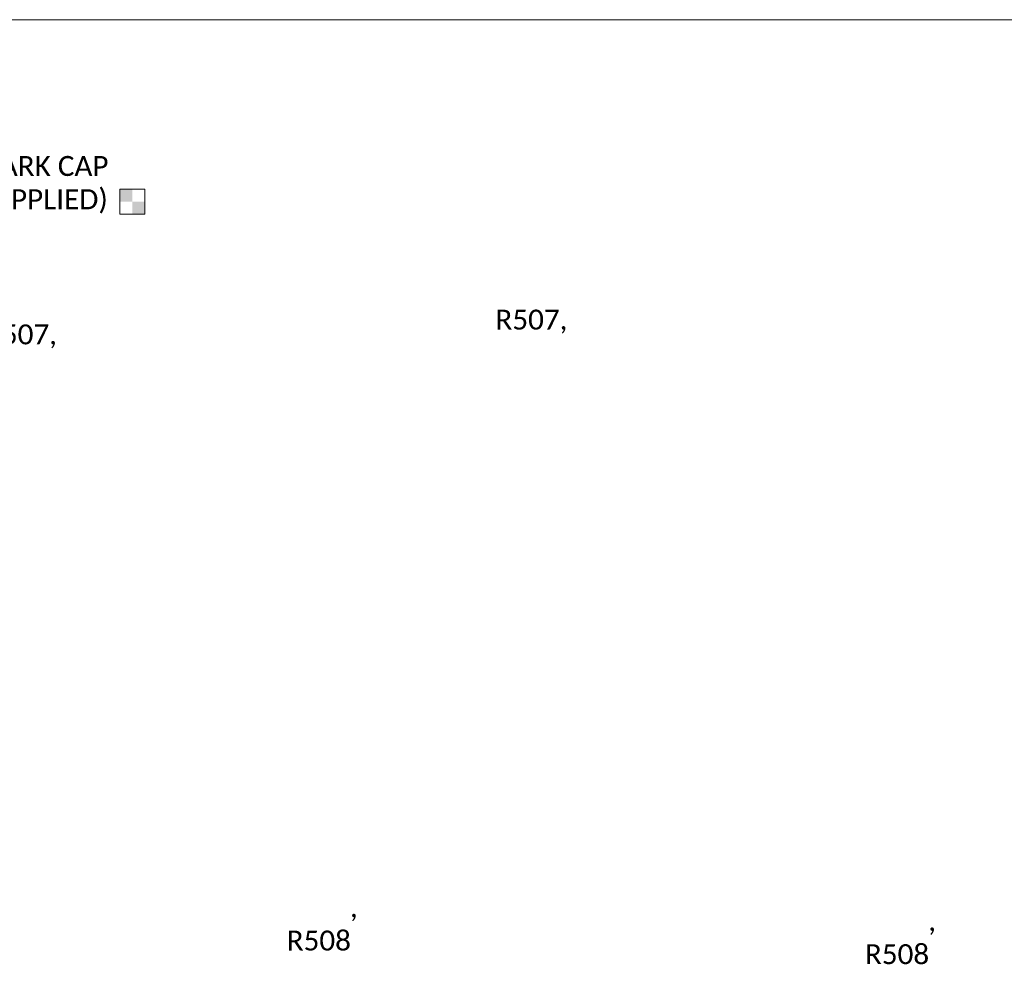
# Model space of a CAD drawing. Extents: x 2147430 to 2149265, y 2147284 to 2147540.
# Tile 10 of 14: x 2147610 to 2147683, y 2147464 to 2147536. Entities that reach past the tile are written whole.
import ezdxf
from ezdxf import colors
from ezdxf.entities.mleader import LeaderData, LeaderLine
from ezdxf.enums import TextEntityAlignment as Align
from ezdxf.math import Vec2, Vec3

# ---------------------------------------------------------------- set-up
doc = ezdxf.new("R2010")
doc.units = 0
doc.header["$MEASUREMENT"] = 0
for name, color, linetype, lineweight in [('B_ANNO_DIM', 7, 'Continuous', 18), ('B_ANNO_SYMB', 7, 'Continuous', 18), ('B_ANNO_TEXT', 7, 'Continuous', 18)]:
    doc.layers.add(name, color=color, linetype=linetype, lineweight=lineweight)
doc.layers.add('B_ANNO_NOPLOT', color=47, linetype='Continuous', lineweight=18, plot=False)
doc.styles.get("Standard").update_dxf_attribs({"font": 'calibri.ttf'})

# ---------------------------------------------------------------- blocks, each defined once
blk = doc.blocks.new('_Open30')
at = {"color": 0, "linetype": 'ByBlock', "lineweight": -2}
for p, q in [((-1, 0.268), (0, 0)), ((0, 0), (-1, -0.268)), ((0, 0), (-1, 0))]:
    blk.add_line(p, q, dxfattribs=at)
blk = doc.blocks.new('*U6')
at = {"layer": 'B_ANNO_SYMB', "color": 0, "lineweight": -2, "flags": 128}
blk.add_lwpolyline([(-1.982, 0.084), (-1.045, 0.084), (-1.045, -0.853), (-1.982, -0.853), (-1.982, 0.084)], close=True, dxfattribs=at)
blk.add_lwpolyline([(-1.982, 0.084), (-1.045, 0.084), (-1.045, -0.853), (-1.982, -0.853), (-1.982, 0.084)], close=True, dxfattribs=at)
at = {"layer": 'B_ANNO_SYMB', "color": 0, "lineweight": -2}
blk.add_solid([(-1.513, -0.384), (-1.982, -0.384), (-1.513, 0.084), (-1.982, 0.084)], dxfattribs=at)
at = {"layer": 'B_ANNO_SYMB', "color": 0, "lineweight": -2, "extrusion": (0, 0, -1)}
blk.add_solid([(1.513, -0.384), (1.045, -0.384), (1.513, -0.853), (1.045, -0.853)], dxfattribs=at)
blk = doc.blocks.new('*U57')
at = {"layer": 'B_ANNO_NOPLOT', "flags": 128}
blk.add_lwpolyline([(2147429.679, 2147284.453), (2147429.679, 2147536.453), (2147753.607, 2147536.453), (2147753.607, 2147523.308), (2147807.679, 2147523.308), (2147807.679, 2147324.953), (2147746.25, 2147324.953), (2147746.25, 2147284.453)], close=True, dxfattribs=at)
at = {"layer": 'B_ANNO_TEXT'}
for tag, p in [('BN1', (2147748.72, 2147489.021)), ('BN3', (2147756.97, 2147489.021)), ('BN2', (2147748.72, 2147481.763)), ('BN4', (2147756.97, 2147481.763))]:
    blk.add_attdef(tag, text='', height=1.5, dxfattribs=at).set_placement(p, align=Align.MIDDLE_CENTER)
blk = doc.blocks.new('*U300')
at = {"layer": 'B_ANNO_NOPLOT', "flags": 128}
blk.add_lwpolyline([(2147429.679, 2147284.453), (2147429.679, 2147536.453), (2147753.607, 2147536.453), (2147753.607, 2147523.308), (2147807.679, 2147523.308), (2147807.679, 2147324.953), (2147746.25, 2147324.953), (2147746.25, 2147284.453)], close=True, dxfattribs=at)
at = {"layer": 'B_ANNO_TEXT', "char_height": 1.5, "attachment_point": 1}
for s, insert in [('R507,', (2147645.258, 2147514.663)), ('R507,', (2147606.904, 2147513.552)), ('         ,\\PR508', (2147629.573, 2147470.495)), ('         ,\\PR508', (2147673.021, 2147469.472))]:
    blk.add_mtext_dynamic_manual_height_columns(s, width=5.51134, gutter_width=7.5, heights=[0], dxfattribs=dict(at, insert=insert))
at = {"layer": 'B_ANNO_TEXT'}
for tag, p in [('LN3', (2147766.578, 2147474.348)), ('LN4', (2147766.578, 2147470.72))]:
    blk.add_attdef(tag, text='', height=1.5, dxfattribs=at).set_placement(p, align=Align.MIDDLE_CENTER)
blk = doc.blocks.new('*U265')
at = {"layer": 'B_ANNO_NOPLOT', "flags": 128}
blk.add_lwpolyline([(2147429.679, 2147284.4533), (2147429.679, 2147536.4533), (2147753.6067, 2147536.4533), (2147753.6067, 2147523.3084), (2147807.679, 2147523.3084), (2147807.679, 2147324.9529), (2147746.2498, 2147324.9529), (2147746.2498, 2147284.4533)], close=True, dxfattribs=at)
at = {"layer": 'B_ANNO_SYMB', "xscale": 2, "yscale": 2, "zscale": 2}
blk.add_blockref('*U6', (2147621.0057, 2147523.5483), dxfattribs=at)
at = {"layer": 'B_ANNO_DIM'}
ml = blk.add_multileader_mtext('Standard', dxfattribs=at)
ml.set_content('BENCH MARK CAP\\P(WHEN SUPPLIED)', color=256)
ml.set_leader_properties()
ml.set_arrow_properties(name='OPEN30')
ml.build(insert=Vec2(0, 0))
ml.multileader.update_dxf_attribs({"dogleg_length": 0.0625, "arrow_head_size": 1.5, "scale": 24})
ctx = ml.context
ctx.base_point, ctx.scale, ctx.char_height, ctx.arrow_head_size, ctx.landing_gap_size, ctx.plane_origin = Vec3(2147598.1077, 2147525.2584), 24, 1.5, 1.5, 0.75, Vec3(2147592.5727, 2147508.2477)
notes = []
notes.append((ctx, [(0, (1, 1, 0), (2147596.6077, 2147525.2584), (1, 0), 1.5, [(0, [(2147592.5727, 2147508.2477)], 0, [])])]))
ctx.mtext.insert, ctx.mtext.flow_direction = Vec3(2147598.8577, 2147526.2074), 5
for ctx, leaders in notes:
    for number, flags, end, landing, length, lines in leaders:
        leader = LeaderData()
        leader.index, (leader.has_last_leader_line, leader.has_dogleg_vector, leader.attachment_direction) = number, flags
        leader.last_leader_point, leader.dogleg_vector, leader.dogleg_length = Vec3(end), Vec3(landing), length
        for number, points, colour, breaks in lines:
            line = LeaderLine()
            line.index, line.vertices, line.color, line.breaks = number, Vec3.list(points), colors.encode_raw_color(colour), breaks
            leader.lines.append(line)
        ctx.leaders.append(leader)

msp = doc.modelspace()

# ---------------------------------------------------------------- block references
msp.add_blockref('*U265', (0, 0))

# ---------------------------------------------------------------- next in the draw order: block references
for name in ['*U57', '*U300']:
    msp.add_blockref(name, (0, 0))

doc.saveas('drawing.dxf')
